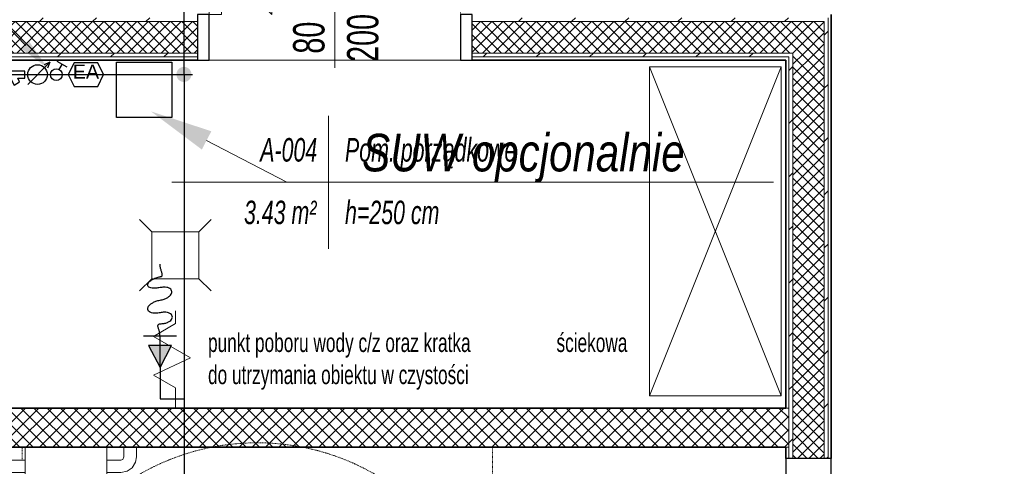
# Model space of a CAD drawing. Header units: millimetres. Extents: x -37728 to 44100, y 631619 to 691915.
# Tile 99 of 256: x -6806 to -3666, y 659727 to 661151. Entities that reach past the tile are written whole.
import ezdxf
from ezdxf import colors
from ezdxf.entities.mleader import LeaderData, LeaderLine
from ezdxf.lldxf.tags import DXFTag
from ezdxf.math import Vec2, Vec3

# ---------------------------------------------------------------- set-up
doc = ezdxf.new("R2010")
doc.units = ezdxf.units.MM
for name, pattern in [('bardzo krótka kreska', [0.4, 0.2, -0.2]), ('IMPORT-Short Dash', [0.4, 0.2, -0.2]), ('Kreska', [0.635, 0.3175, -0.3175])]:
    doc.linetypes.add(name, pattern=pattern)
for name, color, linetype in [('_Satis_opisy', 7, 'Continuous'), ('_XREF', 7, 'Continuous'), ('IS_Armatura_Wodociag', 7, 'SOLID'), ('IS_Odbiorniki', 7, 'SOLID'), ('IS_Opisy_działek_Wodociag', 7, 'SOLID')]:
    doc.layers.add(name, color=color, linetype=linetype)
for name, color, linetype, lineweight in [('A-AREA-IDEN', 252, 'Continuous', 5), ('A-DETL', 252, 'Continuous', 5), ('A-DETL-GENF', 252, 'Continuous', 5), ('A-DOOR', 252, 'Continuous', 5), ('A-DOOR-FRAM', 252, 'Continuous', 25), ('A-DOOR-HDLN', 252, 'Kreska', 5), ('A-DOOR-IDEN', 252, 'Continuous', 5), ('A-WALL', 252, 'Continuous', 35), ('A-WALL-PATT', 252, 'Continuous', 35), ('G-ANNO-TEXT', 252, 'Continuous', 5), ('I-FURN', 252, 'Continuous', 5), ('ins-opisy', 7, 'Continuous', 25), ('P-SANR-FIXT', 252, 'Continuous', 5), ('P-SANR-FIXT-HDLN', 252, 'Kreska', 5)]:
    doc.layers.add(name, color=color, linetype=linetype, lineweight=lineweight)
doc.layers.add('IS_Zimna_woda', color=5, linetype='SOLID', true_color=0x0000ff)
doc.styles.add('Arial Narrow_1', font='ARIALN.TTF', dxfattribs={"width": 0.8, "height": 10})
doc.styles.add('Arial Narrow_2', font='ARIALN.TTF', dxfattribs={"width": 0.8, "height": 0.2})
doc.styles.add('Arial_I_1', font='ariali.ttf', dxfattribs={"width": 0.65, "height": 7.5})
doc.styles.get("Standard").update_dxf_attribs({"font": 'arial.ttf'})
tags = doc.linetypes.add('SOLID', pattern=[10, 10, 0]).pattern_tags.tags
tags[6:7] = [DXFTag(74, 4), DXFTag(75, 0), DXFTag(340, '0'), DXFTag(46, 0.0), DXFTag(50, 0.0), DXFTag(44, 0.0), DXFTag(45, 0.0)]
tags[4:5] = [DXFTag(74, 4), DXFTag(75, 0), DXFTag(340, '0'), DXFTag(46, 0.0), DXFTag(50, 0.0), DXFTag(44, 0.0), DXFTag(45, 0.0)]
pattern_1 = [(45, (-64249.161, -65444.387), (-8.4852814, 8.4852814), [])]
pattern_2 = [(45, (-64249.1606, -65444.3874), (-1.76776695, 1.76776695), []), (135, (-64249.1606, -65444.3874), (-1.76776695, -1.76776695), [])]

# ---------------------------------------------------------------- blocks, each defined once
blk = doc.blocks.new('OHy Oznacznie niepełnosprawnych ___FK_04_0 - OHy Oznacznie niepełnosprawnych ___FK_04_0-8768052-__-00_00 Przyziemie PB')
at = {"layer": 'P-SANR-FIXT', "color": 252, "linetype": 'bardzo krótka kreska'}
blk.add_circle((0, 0), 75, dxfattribs=at)
at = {"layer": 'P-SANR-FIXT-HDLN', "color": 252}
for p, q in [((11.08, 2.63), (27.53, 34.99)), ((27.53, 34.99), (39.82, 29.51)), ((39.82, 29.51), (37.68, 24.7)), ((29.96, 28.14), (14.31, -2.63)), ((15.58, 21.93), (18.7, 28.07)), ((37.68, 24.7), (29.96, 28.14)), ((-19.05, -39.47), (-15.39, 2.63)), ((-15.39, 2.63), (11.08, 2.63)), ((-10.56, -2.63), (-11.02, -7.89)), ((14.31, -2.63), (-10.56, -2.63)), ((-21.39, -11.66), (-20.88, -5.85)), ((-11.02, -7.89), (7.26, -7.89)), ((7.26, -7.89), (7.26, -13.16)), ((-11.48, -13.16), (-12.85, -28.95)), ((7.26, -13.16), (-11.48, -13.16))]:
    blk.add_line(p, q, dxfattribs=at)
for centre, radius, start, end in [((-7.56, 14.48), 29.57, 27.3641, 242.1174), ((-7.56, 14.48), 24.3, 17.841, 236.7605), ((-12.12, -36.47), 7.56, 203.4068, 95.6026)]:
    blk.add_arc(centre, radius, start, end, dxfattribs=at)
blk = doc.blocks.new('Drz Drzwi pełne x1 ___FK_04_1 - Dd - W - łazienkowe - 101 x 207_5 _90 x 200_-8767902-__-00_00 Przyziemie PB')
at = {"layer": 'A-DETL-GENF', "color": 252}
for p, q in [((-41.1, 40.25), (-37.1, 40.25)), ((-37.1, 40.25), (-37.1, 14.25)), ((-41.1, 14.25), (-37.1, 14.25)), ((-25.1, 7.25), (-30.05, 12.2))]:
    blk.add_line(p, q, dxfattribs=at)
blk.add_arc((-45.1, 7.25), 20, 360, 90, dxfattribs=at)
at = {"layer": 'A-DOOR', "color": 252}
for p, q in [((-45.1, 97.45), (-41.1, 97.45)), ((-45.1, 97.45), (-45.1, 7.25)), ((-41.1, 97.45), (-41.1, 7.25)), ((-45.9, 92.45), (-49, 92.45)), ((-45.9, 93.7), (-45.1, 93.7)), ((-45.9, 89.2), (-45.9, 93.7)), ((-40.3, 93.7), (-41.1, 93.7)), ((-40.3, 89.2), (-40.3, 93.7)), ((-40.3, 92.45), (-37.2, 92.45)), ((-52, 81.31), (-52, 89.45)), ((-50, 81.31), (-50, 89.45)), ((-45.9, 90.45), (-49, 90.45)), ((-45.1, 89.2), (-45.9, 89.2)), ((-41.1, 89.2), (-40.3, 89.2)), ((-40.3, 90.45), (-37.2, 90.45)), ((-36.2, 81.31), (-36.2, 89.45)), ((-34.2, 81.31), (-34.2, 89.45)), ((-46.9, 80.31), (-49, 80.31)), ((-46.9, 78.31), (-46.9, 80.31)), ((-39.3, 78.31), (-39.3, 80.31)), ((-39.3, 80.31), (-37.2, 80.31)), ((-46.9, 78.31), (-49, 78.31)), ((-39.3, 78.31), (-37.2, 78.31)), ((-41.1, 7.25), (-45.1, 7.25)), ((-20.27, 7.25), (21.73, 7.25)), ((-20.27, 5.25), (21.73, 5.25)), ((-0.54, 0.27), (-1.4, -5.16)), ((3.96, -3.92), (-1.4, -5.16))]:
    blk.add_line(p, q, dxfattribs=at)
for centre, radius, start, end in [((-49, 89.45), 3, 90, 180), ((-37.2, 89.45), 3, 360, 90), ((-49, 89.45), 1, 90, 180), ((-37.2, 89.45), 1, 0, 90), ((-49, 81.31), 3, 180, 270), ((-49, 81.31), 1, 180, 270), ((-37.2, 81.31), 3, 270, 0), ((-37.2, 81.31), 1, 270, 0), ((8.57, 10.99), 9.79, 137.0478, 202.456), ((-8.57, 1.51), 9.79, 317.0478, 22.456)]:
    blk.add_arc(centre, radius, start, end, dxfattribs=at)
at = {"layer": 'A-DOOR-FRAM', "color": 252}
for p, q in [((-45.1, 7.25), (-50.6, 7.25)), ((-50.6, 7.25), (-50.6, -7.25)), ((-45.1, -7.25), (-45.1, 7.25)), ((50.6, 7.25), (45.1, 7.25)), ((45.1, 7.25), (45.1, -7.25)), ((50.6, -7.25), (50.6, 7.25)), ((-50.6, -7.25), (-45.1, -7.25)), ((45.1, -7.25), (50.6, -7.25))]:
    blk.add_line(p, q, dxfattribs=at)
at = {"layer": 'A-DOOR-HDLN', "color": 252}
blk.add_arc((-45.1, 7.25), 90.2, 360, 90, dxfattribs=at)
blk = doc.blocks.new('OHy Zestaw Ustęp przystosowany ___FK_04_0 - Ustęp-8768058-__-00_00 Przyziemie PB')
at = {"layer": 'P-SANR-FIXT', "color": 252}
for p, q in [((-32.5, -13.16), (-32.5, -7.5)), ((-17.5, -7.5), (-17.5, -13.16)), ((-5.49, -7.5), (-5.49, -41)), ((30.49, -41), (30.49, -7.5)), ((-26.8, -13.16), (-32.5, -13.16)), ((-27, -13.16), (-27, -87.05)), ((-17.5, -13.16), (-23.2, -13.16)), ((-23, -87.05), (-23, -13.16)), ((-1.92, -15.45), (27.03, -15.45)), ((56, -20.5), (53, -20.5)), ((56.08, -19.5), (56, -19.5)), ((56, -19.5), (56, -25.5)), ((53, -24.5), (56, -24.5)), ((48, -25.5), (48, -59.02)), ((52, -59.02), (52, -25.5)), ((56, -25.5), (56.08, -25.5)), ((48, -85.02), (48, -89.5)), ((52, -89.5), (52, -85.02)), ((56, -90.5), (53, -90.5)), ((56.08, -89.5), (56, -89.5)), ((56, -89.5), (56, -95.5)), ((53, -94.5), (56, -94.5)), ((56, -95.5), (56.08, -95.5))]:
    blk.add_line(p, q, dxfattribs=at)
at = {"layer": 'P-SANR-FIXT', "color": 252, "flags": 128}
for points in [[(53, -20.5), (51.02, -20.91), (49.37, -22.06), (48.3, -23.78), (48, -25.5)], [(52, -25.5), (52.39, -24.71), (53, -24.5)], [(-27, -87.05), (-27, -89.13), (-27, -90.9), (-27, -92.1), (-27, -92.55), (-27, -92.55)], [(-23, -92.55), (-23, -92.14), (-23, -90.98), (-23, -89.23), (-23, -87.16), (-23, -87.05)], [(-27, -92.55), (-27, -92.14), (-27, -90.98), (-27, -90.94)], [(-23, -90.94), (-23, -92.12), (-23, -92.55), (-23, -92.55)], [(48, -89.5), (48.41, -91.48), (49.56, -93.13), (51.28, -94.2), (53, -94.5)], [(53, -90.5), (52.21, -90.11), (52, -89.5)], [(-23, -92.55), (-23.4, -93.75), (-24.44, -94.47), (-25.7, -94.42), (-26.68, -93.63), (-27, -92.55)]]:
    blk.add_lwpolyline(points, dxfattribs=at)
at = {"layer": 'P-SANR-FIXT', "color": 252}
for centre, radius in [((5.01, -17.3), 0.749), ((20.47, -17.32), 0.805)]:
    blk.add_circle(centre, radius, dxfattribs=at)
for centre, radius, start, end in [((-1.92, -19.03), 3.58, 90, 175.1527), ((27.03, -19.03), 3.58, 14.6907, 90), ((12.5, -34.76), 11.97, 15.9136, 167.4344), ((24.02, -38.09), 23.95, 165.6633, 195.9136), ((0.9, -38.06), 24.02, 344.0864, 15.9136), ((12.29, -40.06), 17.81, 183.0255, 270.6753), ((12.29, -40.06), 17.81, 183.0255, 270.6753), ((12.71, -40.06), 17.81, 269.3247, 356.9745), ((12.71, -40.06), 17.81, 269.3247, 356.9745), ((12.5, -41.37), 11.97, 195.9136, 344.0864)]:
    blk.add_arc(centre, radius, start, end, dxfattribs=at)
blk = doc.blocks.new('Sanitary_Bathroom-Accessories_Roca_8174060xx-Public-Wall-mounted-industrial - 02 - Matt-8263076-__-00_00 Przyziemie PB')
at = {"layer": 'A-DETL-GENF', "color": 252}
for p, q in [((-13, -1.22), (-13, -12.26)), ((13, -12.26), (13, -1.22)), ((-13, -12.26), (-12.9, -12.36)), ((-12.9, -12.36), (12.9, -12.36)), ((12.9, -12.36), (13, -12.26))]:
    blk.add_line(p, q, dxfattribs=at)
blk = doc.blocks.new('OHy Kratka ze złączką ___FK_4_0 - 15 x 15-9242987-__-00_00 Przyziemie PB')
at = {"layer": 'P-SANR-FIXT', "color": 252}
for p, q in [((5, 62.5), (1.11, 66.39)), ((5, 62.5), (1.11, 66.39)), ((20, 62.5), (23.89, 66.39)), ((20, 62.5), (23.89, 66.39)), ((20, 62.5), (5, 62.5)), ((5, 62.5), (5, 47.5)), ((20, 47.5), (20, 62.5)), ((5, 47.5), (1.11, 43.61)), ((5, 47.5), (1.11, 43.61)), ((5, 47.5), (20, 47.5)), ((20, 47.5), (23.89, 43.61)), ((20, 47.5), (23.89, 43.61)), ((12.5, 33.25), (12.5, 37.25)), ((5.57, 29.05), (12.5, 33.25)), ((17.35, 22.24), (5.57, 29.05)), ((5.57, 16.75), (17.35, 22.24)), ((12.5, 12.75), (5.57, 16.75)), ((12.5, 6.25), (12.5, 12.75))]:
    blk.add_line(p, q, dxfattribs=at)
blk = doc.blocks.new('Drz Drzwi pełne x1 ___FK_04_1 - Dd - W - DRE zwykłe - 88 x 207_3 _80 x 200_-9031214-__-00_00 Przyziemie PB')
at = {"layer": 'A-DETL-GENF', "color": 252}
for p, q in [((-36.1, 40.25), (-32.1, 40.25)), ((-32.1, 40.25), (-32.1, 14.25)), ((-36.1, 14.25), (-32.1, 14.25)), ((-20.1, 7.25), (-25.05, 12.2))]:
    blk.add_line(p, q, dxfattribs=at)
blk.add_arc((-40.1, 7.25), 20, 360, 90, dxfattribs=at)
at = {"layer": 'A-DOOR', "color": 252}
for p, q in [((-40.1, 87.45), (-36.1, 87.45)), ((-40.1, 87.45), (-40.1, 7.25)), ((-36.1, 87.45), (-36.1, 7.25)), ((-40.9, 82.45), (-44, 82.45)), ((-40.9, 83.7), (-40.1, 83.7)), ((-40.9, 79.2), (-40.9, 83.7)), ((-35.3, 83.7), (-36.1, 83.7)), ((-35.3, 79.2), (-35.3, 83.7)), ((-35.3, 82.45), (-32.2, 82.45)), ((-47, 71.31), (-47, 79.45)), ((-45, 71.31), (-45, 79.45)), ((-40.9, 80.45), (-44, 80.45)), ((-40.1, 79.2), (-40.9, 79.2)), ((-36.1, 79.2), (-35.3, 79.2)), ((-35.3, 80.45), (-32.2, 80.45)), ((-31.2, 71.31), (-31.2, 79.45)), ((-29.2, 71.31), (-29.2, 79.45)), ((-41.9, 70.31), (-44, 70.31)), ((-41.9, 68.31), (-41.9, 70.31)), ((-34.3, 68.31), (-34.3, 70.31)), ((-34.3, 70.31), (-32.2, 70.31)), ((-41.9, 68.31), (-44, 68.31)), ((-34.3, 68.31), (-32.2, 68.31)), ((-36.1, 7.25), (-40.1, 7.25))]:
    blk.add_line(p, q, dxfattribs=at)
for centre, radius, start, end in [((-44, 79.45), 3, 90, 180), ((-32.2, 79.45), 3, 0, 90), ((-44, 79.45), 1, 90, 180), ((-32.2, 79.45), 1, 0, 90), ((-44, 71.31), 3, 180, 270), ((-44, 71.31), 1, 180, 270), ((-32.2, 71.31), 3, 270, 0), ((-32.2, 71.31), 1, 270, 0)]:
    blk.add_arc(centre, radius, start, end, dxfattribs=at)
at = {"layer": 'A-DOOR-FRAM', "color": 252}
for p, q in [((-40.1, 7.25), (-43.8, 7.25)), ((-43.8, 7.25), (-43.8, -7.25)), ((-40.1, -7.25), (-40.1, 7.25)), ((43.8, 7.25), (40.1, 7.25)), ((40.1, 7.25), (40.1, -7.25)), ((43.8, -7.25), (43.8, 7.25)), ((-43.8, -7.25), (-40.1, -7.25)), ((40.1, -7.25), (43.8, -7.25))]:
    blk.add_line(p, q, dxfattribs=at)
at = {"layer": 'A-DOOR-HDLN', "color": 252}
blk.add_arc((-40.1, 7.25), 80.2, 360, 90, dxfattribs=at)
blk = doc.blocks.new('MEBLE regal magazyn - MEBLE regal magazyn-9226357-__-00_00 Przyziemie PB')
at = {"layer": 'I-FURN', "color": 252}
for p, q in [((40, 0), (-65, 42)), ((-65, 0), (40, 42)), ((40, 42), (-65, 42)), ((-65, 42), (-65, 0)), ((40, 0), (40, 42)), ((-65, 0), (40, 0))]:
    blk.add_line(p, q, dxfattribs=at)
blk = doc.blocks.new('METKA_POMIESZCZENIA PB NL Lubin - Rozbudowana - z ramką-8603349-__-00_00 Przyziemie PB')
at = {"layer": 'A-AREA-IDEN', "color": 252}
for p, q in [((0, 0.425), (0, 0)), ((-1, 0), (1.3, 0)), ((0, 0), (0, -0.425))]:
    blk.add_line(p, q, dxfattribs=at)
blk = doc.blocks.new('ODr Oznaczenie drzwi ___FK_4_0 - pb-5810492-__-00_00 Przyziemie PB')
at = {"layer": 'A-DOOR-IDEN', "color": 252}
blk.add_line((0, -0.1939), (0, 0.1834), dxfattribs=at)
blk = doc.blocks.new('A$C4e31ac75')
at = {"layer": 'A-WALL-PATT', "lineweight": 5}
h = blk.add_hatch(dxfattribs=at)
h.set_pattern_fill('FP_10', color=256, style=0, pattern_type=2)
h.set_pattern_definition(pattern_1)
h.paths.add_polyline_path([(-1076.15, 586.4), (-946.2, 586.4), (-946.2, 587.65), (-1076.15, 587.65)])
h.paths.add_polyline_path([(-746.35, 586.4), (-745.1, 586.4), (-745.1, 587.65), (-858.6, 587.65), (-858.6, 586.4), (-748.14, 586.4)])
h = blk.add_hatch(dxfattribs=at)
h.set_pattern_fill('FP_9', color=256, style=0, pattern_type=2)
h.set_pattern_definition(pattern_2)
h.paths.add_polyline_path([(-1076.15, 576.4), (-946.2, 576.4), (-946.2, 586.4), (-1076.15, 586.4), (-1076.15, 583.11)])
h.paths.add_polyline_path([(-746.35, 576.4), (-746.35, 586.4), (-858.6, 586.4), (-858.6, 576.4), (-748.14, 576.4)])
h = blk.add_hatch(dxfattribs=at)
h.set_pattern_fill('FP_10', color=256, style=0, pattern_type=2)
h.set_pattern_definition(pattern_1)
h.paths.add_polyline_path([(-745.1, 279.07), (-745.1, 345.87), (-746.35, 345.87), (-746.35, 279.07)])
h.paths.add_polyline_path([(-746.35, 447.07), (-745.1, 447.07), (-745.1, 586.4), (-746.35, 586.4), (-746.35, 574.15)])
h = blk.add_hatch(dxfattribs=at)
h.set_pattern_fill('FP_10', color=256, style=0, pattern_type=2)
h.set_pattern_definition(pattern_1)
h.paths.add_polyline_path([(-1007.26, 575.15), (-946.2, 575.15), (-946.2, 576.4), (-1076.15, 576.4), (-1076.14, 575.15), (-1007.41, 575.15)])
h.paths.add_polyline_path([(-802.1, 575.15), (-756.35, 575.15), (-756.35, 576.4), (-858.6, 576.4), (-858.6, 575.15), (-843.13, 575.15)])
h = blk.add_hatch(dxfattribs=at)
h.set_pattern_fill('FP_10', color=256, style=0, pattern_type=2)
h.set_pattern_definition(pattern_1)
h.paths.add_polyline_path([(-756.35, 279.07), (-756.35, 345.87), (-757.6, 345.87), (-757.6, 279.07)])
h.paths.add_polyline_path([(-757.31, 447.07), (-756.35, 447.07), (-756.35, 575.15), (-757.6, 575.15), (-757.6, 447.07)])
h = blk.add_hatch(dxfattribs=at)
h.set_pattern_fill('FP_9', color=256, style=0, pattern_type=2)
h.set_pattern_definition(pattern_2)
h.paths.add_polyline_path([(-756.35, 279.07), (-746.35, 279.07), (-746.35, 345.87), (-756.35, 345.87), (-756.35, 289.41)])
h.paths.add_polyline_path([(-756.35, 447.07), (-746.35, 447.07), (-746.35, 576.4), (-756.35, 576.4), (-756.35, 450.65)])
h = blk.add_hatch(dxfattribs=at)
h.set_pattern_fill('FP_11', color=256, style=0, pattern_type=2)
h.set_pattern_definition([(45, (-64249.1606, -65444.3874), (-2.12132034, 2.12132034), []), (135, (-64249.1606, -65444.3874), (-2.12132034, -2.12132034), [])])
h.paths.add_polyline_path([(-973.74, 450.65), (-757.6, 450.65), (-757.6, 463.15), (-1055.15, 463.15), (-1055.15, 450.65), (-985.61, 450.65)])
h.paths.add_polyline_path([(-1068.65, 450.65), (-1067.65, 450.65), (-1067.65, 463.15), (-1069.9, 463.15), (-1069.9, 450.65), (-1068.76, 450.65)])
at = {"layer": 'A-DETL', "linetype": 'IMPORT-Short Dash'}
for p, q in [((-1002.15, 446.57), (-1002.15, 450.65)), ((-852.15, 450.65), (-852.15, 340.96))]:
    blk.add_line(p, q, dxfattribs=at)
at = {"layer": 'A-WALL', "lineweight": 5}
for p, q in [((-745.1, 447.07), (-745.1, 587.65)), ((-946.2, 586.4), (-1076.15, 586.4)), ((-746.35, 586.4), (-858.6, 586.4)), ((-746.35, 586.4), (-746.35, 447.07)), ((-946.2, 576.4), (-1076.15, 576.4)), ((-946.2, 575.15), (-1076.15, 575.15)), ((-756.35, 576.4), (-858.6, 576.4)), ((-757.6, 575.15), (-858.6, 575.15)), ((-757.6, 447.07), (-757.6, 575.15)), ((-756.35, 447.07), (-756.35, 576.4)), ((-862.3, 574.15), (-942.5, 574.15)), ((-757.6, 463.15), (-758.6, 463.15)), ((-757.6, 450.65), (-758.6, 450.65))]:
    blk.add_line(p, q, dxfattribs=at)
at = {"layer": 'A-WALL'}
for p, q in [((-744.1, 447.07), (-744.1, 588.65)), ((-1067.65, 574.15), (-946.2, 574.15)), ((-858.6, 574.15), (-758.6, 574.15)), ((-758.6, 574.15), (-758.6, 463.15)), ((-758.6, 463.15), (-1067.65, 463.15)), ((-1052.65, 450.65), (-758.6, 450.65)), ((-758.6, 450.65), (-758.6, 447.07))]:
    blk.add_line(p, q, dxfattribs=at)
at = {"layer": 'A-AREA-IDEN', "xscale": 49.99999999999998, "yscale": 49.99999999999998, "zscale": 49.99999999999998}
blk.add_blockref('METKA_POMIESZCZENIA PB NL Lubin - Rozbudowana - z ramką-8603349-__-00_00 Przyziemie PB', (-904.38, 535.16), dxfattribs=at)
at = {"layer": 'A-DOOR'}
blk.add_blockref('Drz Drzwi pełne x1 ___FK_04_1 - Dd - W - DRE zwykłe - 88 x 207_3 _80 x 200_-9031214-__-00_00 Przyziemie PB', (-902.4, 581.4), dxfattribs=at)
at = {"layer": 'A-DOOR', "rotation": 270}
blk.add_blockref('Drz Drzwi pełne x1 ___FK_04_1 - Dd - W - łazienkowe - 101 x 207_5 _90 x 200_-8767902-__-00_00 Przyziemie PB', (-751.35, 396.47), dxfattribs=at)
at = {"layer": 'A-DOOR-IDEN', "xscale": 49.99999999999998, "yscale": 49.99999999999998, "zscale": 49.99999999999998}
blk.add_blockref('ODr Oznaczenie drzwi ___FK_4_0 - pb-5810492-__-00_00 Przyziemie PB', (-902.4, 581.4), dxfattribs=at)
at = {"layer": 'I-FURN', "rotation": 89.9999999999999}
blk.add_blockref('MEBLE regal magazyn - MEBLE regal magazyn-9226357-__-00_00 Przyziemie PB', (-760.1, 532.03), dxfattribs=at)
at = {"layer": 'I-FURN'}
blk.add_blockref('Sanitary_Bathroom-Accessories_Roca_8174060xx-Public-Wall-mounted-industrial - 02 - Matt-8263076-__-00_00 Przyziemie PB', (-988.13, 451.87), dxfattribs=at)
at = {"layer": 'P-SANR-FIXT'}
blk.add_blockref('OHy Kratka ze złączką ___FK_4_0 - 15 x 15-9242987-__-00_00 Przyziemie PB', (-965.76, 456.9), dxfattribs=at)
for name, p, rotation in [('OHy Zestaw Ustęp przystosowany ___FK_04_0 - Ustęp-8768058-__-00_00 Przyziemie PB', (-1060.15, 394.57), 90), ('OHy Oznacznie niepełnosprawnych ___FK_04_0 - OHy Oznacznie niepełnosprawnych ___FK_04_0-8768052-__-00_00 Przyziemie PB', (-927.15, 377.07), 180)]:
    blk.add_blockref(name, p, dxfattribs=dict(at, rotation=rotation))
at = {"layer": 'A-AREA-IDEN', "char_height": 7.5, "attachment_point": 1, "style": 'Arial_I_1'}
for s, insert, width in [('ądkowe', (-867.99, 549.27), 28.6603), ('A-004', (-926.2, 549.27), 22.4072), ('Pom. porz', (-899.16, 549.27), 37.7795), ('3.43 m²', (-931.37, 529.31), 28.6603), ('h=250 cm', (-899.16, 529.31), 37.2584)]:
    blk.add_mtext(s, dxfattribs=dict(at, insert=insert, width=width))
at = {"layer": 'A-DOOR-IDEN', "char_height": 10, "attachment_point": 1, "rotation": 90, "style": 'Arial Narrow_1'}
for s, insert, width in [('200', (-898.51, 573.56), 19.2405), ('80', (-915.71, 576.2), 12.827)]:
    blk.add_mtext(s, dxfattribs=dict(at, insert=insert, width=width))
at = {"layer": 'G-ANNO-TEXT', "char_height": 6, "attachment_point": 1, "style": 'Arial Narrow_2'}
for s, insert, width in [('punkt poboru wody c/z oraz kratka ', (-942.85, 487.04), 134.6835), ('ściekowa', (-831.72, 487.04), 36.0759), ('do utrzymania obiektu w czystości', (-942.85, 476.79), 131.8776)]:
    blk.add_mtext(s, dxfattribs=dict(at, insert=insert, width=width))

msp = doc.modelspace()

# ---------------------------------------------------------------- block references
at = {"layer": '_XREF', "xscale": 10, "yscale": 10, "zscale": 10}
msp.add_blockref('A$C4e31ac75', (3222.8, 655281.1), dxfattribs=at)

# ---------------------------------------------------------------- next in the draw order: hatches: boundary and pattern name
at = {"layer": 'IS_Odbiorniki'}
msp.add_hatch(color=0, dxfattribs=at).paths.add_polyline_path([(-6358.8, 660041.7), (-6322.1, 660111.7), (-6395.4, 660111.7)])
at = {"layer": 'IS_Opisy_działek_Wodociag'}
h = msp.add_hatch(color=5, dxfattribs=at)
edge = h.paths.add_edge_path()
edge.add_arc((-6282.4, 660976.8), 24, 180, 540)

# ---------------------------------------------------------------- next in the draw order: linework, layer by layer
at = {"layer": 'IS_Armatura_Wodociag', "color": 5, "ltscale": 0.01}
for p, q in [((-6790.2, 660976.1), (-6780.5, 660976.2)), ((-6718, 660976.3), (-6708, 660976.3))]:
    msp.add_line(p, q, dxfattribs=at)
at = {"layer": 'IS_Armatura_Wodociag', "color": 0, "ltscale": 0.01}
for points in [[(-6780.2, 660945.1), (-6709.9, 661015.4), (-6728.6, 661007.9)], [(-6709.7, 661015.8), (-6717.2, 660997)], [(-6654.5, 660999.7), (-6687, 661018.4)], [(-6679.9, 660992.4), (-6670.5, 661008.6)], [(-6651.2, 660976.1), (-6632.5, 660938.6), (-6557.5, 660938.6), (-6538.7, 660976.1), (-6557.5, 661013.6), (-6632.5, 661013.6), (-6651.2, 660976.1)], [(-6857.7, 660987.4), (-6857.7, 660964.9), (-6835.2, 660964.9), (-6823.9, 660942.4), (-6807.1, 660953.6), (-6812.7, 660964.9), (-6790.2, 660964.9), (-6790.2, 660987.4), (-6857.7, 660987.4)]]:
    msp.add_lwpolyline(points, dxfattribs=at)
msp.add_lwpolyline([(-6497.8, 661016.3), (-6320.6, 661016.3), (-6320.6, 660839.1), (-6497.8, 660839.1)], close=True, dxfattribs=at)
at = {"layer": 'IS_Armatura_Wodociag', "color": 5, "ltscale": 0.01, "true_color": 0x0000ff}
msp.add_lwpolyline([(-6670.5, 660976.1), (-6651.2, 660976.1)], dxfattribs=at)
at = {"layer": 'IS_Armatura_Wodociag', "color": 0, "ltscale": 0.01}
for centre, major_axis in [((-6749.3, 660976.3), (31.2, 0)), ((-6689.3, 660976.1), (18.8, 0))]:
    msp.add_ellipse(centre, major_axis=major_axis, ratio=1, dxfattribs=at)
at = {"layer": 'IS_Odbiorniki', "color": 0}
for points in [[(-6306.4, 660141.7), (-6411.1, 660141.7)], [(-6358.8, 660041.7), (-6358.8, 660141.7)], [(-6358.8, 660041.7), (-6322.1, 660111.7), (-6395.4, 660111.7), (-6358.8, 660041.7)]]:
    msp.add_lwpolyline(points, dxfattribs=at)
for points, knots in [([(-6358.8, 660331.7), (-6357.6, 660331.7), (-6355.5, 660331.8), (-6352.8, 660333.3), (-6351.7, 660335.9), (-6351.7, 660338.9), (-6352.4, 660342.4), (-6353.5, 660346.5), (-6354.8, 660350.9), (-6356.3, 660355.8), (-6357.5, 660360.9), (-6358.5, 660366.2), (-6358.8, 660369.9), (-6358.8, 660371.7)], [0, 0, 0, 0, 0.35744, 0.616929, 0.860691, 1.152545, 1.511665, 1.933967, 2.4073, 2.917234, 3.449633, 3.992438, 4.537542, 4.537542, 4.537542, 4.537542]), ([(-6358.8, 660296.7), (-6363.4, 660295.9), (-6371.7, 660294.8), (-6382.7, 660294.9), (-6390.7, 660296.5), (-6396.2, 660299.6), (-6398.6, 660304.4), (-6397.5, 660309.7), (-6394, 660314.8), (-6388.2, 660319.9), (-6380.3, 660324.6), (-6370.3, 660328.8), (-6362.8, 660330.8), (-6358.8, 660331.7)], [0, 0, 0, 0, 1.41478, 2.496537, 3.290574, 3.861449, 4.316419, 4.79762, 5.401367, 6.161625, 7.08428, 8.16636, 9.403478, 9.403478, 9.403478, 9.403478]), ([(-6358.8, 660256.7), (-6354.4, 660257.5), (-6346.5, 660259.5), (-6336.2, 660264), (-6328.6, 660269.3), (-6323.6, 660275.1), (-6321.2, 660281.1), (-6321.5, 660287), (-6324.6, 660292.1), (-6330.1, 660295.9), (-6337.9, 660298.1), (-6347.7, 660298.5), (-6354.9, 660297.5), (-6358.8, 660296.7)], [0, 0, 0, 0, 1.331332, 2.437011, 3.344815, 4.085804, 4.700117, 5.245221, 5.797062, 6.43255, 7.211965, 8.179413, 9.370151, 9.370151, 9.370151, 9.370151]), ([(-6358.8, 660216.7), (-6363, 660215.9), (-6370.8, 660214.8), (-6381.4, 660215.2), (-6389.5, 660217.4), (-6395.2, 660221.2), (-6398.2, 660226.4), (-6398.1, 660232.4), (-6395.1, 660238.3), (-6389.7, 660244), (-6381.7, 660249.3), (-6371.2, 660253.8), (-6363.2, 660255.8), (-6358.8, 660256.7)], [0, 0, 0, 0, 1.307891, 2.34842, 3.161704, 3.801024, 4.343572, 4.887524, 5.51893, 6.290876, 7.233499, 8.36724, 9.709988, 9.709988, 9.709988, 9.709988]), ([(-6358.8, 660181.7), (-6354.4, 660181.7), (-6346.5, 660182.2), (-6335.9, 660185), (-6327.8, 660189.1), (-6322.3, 660194.1), (-6319.4, 660199.9), (-6319.3, 660205.8), (-6322.3, 660211.1), (-6327.9, 660215.2), (-6336, 660217.8), (-6346.7, 660218.5), (-6354.5, 660217.5), (-6358.8, 660216.7)], [0, 0, 0, 0, 1.302863, 2.379446, 3.262336, 3.985437, 4.589916, 5.133492, 5.693602, 6.351584, 7.175066, 8.217398, 9.524045, 9.524045, 9.524045, 9.524045]), ([(-6358.8, 660141.7), (-6358.8, 660143.8), (-6359, 660147.9), (-6359.9, 660153.7), (-6361.2, 660158.8), (-6362.6, 660163.3), (-6364, 660167.2), (-6365.1, 660170.6), (-6365.8, 660173.6), (-6365.7, 660176.3), (-6364.6, 660178.6), (-6362.1, 660180.5), (-6360, 660181.3), (-6358.8, 660181.7)], [0, 0, 0, 0, 0.646351, 1.229179, 1.755016, 2.226111, 2.64146, 2.998724, 3.297905, 3.549243, 3.786938, 4.07013, 4.454584, 4.454584, 4.454584, 4.454584])]:
    msp.add_open_spline(points, degree=3, knots=knots, dxfattribs=at)
at = {"layer": 'IS_Zimna_woda'}
for p, q in [((-6952, 660976.1), (-6255.2, 660976.1)), ((-6281.3, 660976.1), (-6281.3, 655531.7)), ((-6358.8, 660041.7), (-6358.8, 659941.9)), ((-6358.8, 659941.9), (-6281.3, 659941.9))]:
    msp.add_line(p, q, dxfattribs=at)
at = {"layer": 'IS_Zimna_woda', "ltscale": 10}
msp.add_lwpolyline([(-6281.3, 660976.1), (-6281.3, 662699.6), (-6087, 662699.6), (-6087, 662952.6)], dxfattribs=at)

# ---------------------------------------------------------------- next in the draw order: texts
at = {"layer": 'IS_Armatura_Wodociag', "color": 0, "ltscale": 0.01, "insert": (-6595, 661008.2), "char_height": 45, "attachment_point": 2}
msp.add_mtext('\\fArial|b0|i0;EA', dxfattribs=at)

# ---------------------------------------------------------------- next in the draw order: leaders
at = {"layer": '_Satis_opisy', "lineweight": 0, "ltscale": 10}
ml = msp.add_multileader_mtext('Standard', dxfattribs=at)
ml.set_content('\\A1;{\\fArial|b0|i1|c238|p34;\\W0.8;Podgrzewacz elektryczny montaż naścienny (opcjonalnie podumywalkowy; np.\\PBiawar GT 5, Q=2 kW\\Plub równoważny}', color=256)
ml.set_leader_properties(lineweight=5)
ml.build(insert=Vec2(0, 0))
ml.multileader.update_dxf_attribs({"text_left_attachment_type": 6, "text_right_attachment_type": 6, "dogleg_length": 0, "arrow_head_size": 200})
ctx = ml.context
ctx.base_point, ctx.char_height, ctx.arrow_head_size, ctx.landing_gap_size, ctx.plane_origin = Vec3(-4551.5, 662199.2), 120, 200, 100, Vec3(1636.5, 668446.9)
ctx.left_attachment, ctx.right_attachment = 6, 6
notes = []
notes.append((ctx, [(1, (1, 1, 0), (-4691.5, 662199.2), (1, 0), 140, [(0, [(-5986.7, 662720.3)], 0, [])])]))
ctx.mtext.insert, ctx.mtext.rotation, ctx.mtext.width, ctx.mtext.defined_height, ctx.mtext.line_spacing_factor = Vec3(-4451.5, 662354.5), 6.283185, 1569.633, 361.7, 0.85
ml = msp.add_multileader_mtext('Standard', dxfattribs=at)
ml.set_content('\\A1;{\\fArial|b0|i1|c238|p34;\\W0.8;SUW opcjonalnie}', color=256)
ml.set_leader_properties(lineweight=5)
ml.build(insert=Vec2(0, 0))
ml.multileader.update_dxf_attribs({"text_left_attachment_type": 6, "text_right_attachment_type": 6, "dogleg_length": 0, "arrow_head_size": 200})
ctx = ml.context
ctx.base_point, ctx.char_height, ctx.arrow_head_size, ctx.landing_gap_size, ctx.plane_origin = Vec3(-5814.2, 660632.8), 120, 200, 100, Vec3(373.8, 666880.5)
ctx.left_attachment, ctx.right_attachment = 6, 6
notes.append((ctx, [(1, (1, 1, 0), (-5954.2, 660632.8), (1, 0), 140, [(0, [(-6387.6, 660858.8)], 0, [])])]))
ctx.mtext.insert, ctx.mtext.rotation, ctx.mtext.width, ctx.mtext.defined_height, ctx.mtext.line_spacing_factor = Vec3(-5714.2, 660787.5), 6.283185, 1569.633, 361.7, 0.85
at = {"layer": 'ins-opisy'}
ml = msp.add_multileader_mtext('Standard', dxfattribs=at)
ml.set_content('\\A1;\\pxi0.0017;{\\fArial|b0|i1|c238|p34;\\W0.8;Zestaw przyłączeniowy \\P\\pi0;z filtrem siatkowym\\Pzaworami odcinającymi\\Pwodomierzem (w przypadku braku \\Pstudni wodomierzowej na przyłączu)\\Pzaworem antyskażeniowym EA}', color=256)
ml.set_leader_properties()
ml.build(insert=Vec2(0, 0))
ml.multileader.update_dxf_attribs({"text_left_attachment_type": 6, "text_right_attachment_type": 6, "dogleg_length": 0, "arrow_head_size": 100})
ctx = ml.context
ctx.base_point, ctx.char_height, ctx.arrow_head_size, ctx.landing_gap_size, ctx.plane_origin = Vec3(-10300.1, 662380), 120, 100, 50, Vec3(-11157, 664262.2)
ctx.left_attachment, ctx.right_attachment = 6, 6
notes.append((ctx, [(1, (1, 1, 0), (-8058.8, 662380), (-1, 0), 0, [(0, [(-6717.2, 660997)], 0, [])])]))
ctx.mtext.insert, ctx.mtext.rotation, ctx.mtext.width, ctx.mtext.line_spacing_factor = Vec3(-10250.1, 662535.3), 6.283185, 51080.157, 0.85
at = {"layer": 'IS_Opisy_działek_Wodociag', "color": 0, "ltscale": 10}
ml = msp.add_multileader_mtext('Standard', dxfattribs=at)
ml.set_content('\\A1;{\\fArial|b0|i1|c238|p34;\\W0.8;Zasilanie z zewnętrznej \\Pinstalacji wodociągowej\\Pwg PZS }')
ml.set_leader_properties()
ml.build(insert=Vec2(0, 0))
ml.multileader.update_dxf_attribs({"text_left_attachment_type": 6, "text_right_attachment_type": 6, "dogleg_length": 0, "arrow_head_size": 200})
ctx = ml.context
ctx.base_point, ctx.char_height, ctx.arrow_head_size, ctx.landing_gap_size, ctx.plane_origin = Vec3(-10257.7, 660340.3), 120, 200, 100, Vec3(-10603, 668076.4)
ctx.left_attachment, ctx.right_attachment = 6, 6
notes.append((ctx, [(1, (1, 1, 0), (-8521.1, 660340.3), (-1, 0), 140, [(0, [(-8446.9, 660973)], 0, [])])]))
ctx.mtext.insert, ctx.mtext.rotation, ctx.mtext.width, ctx.mtext.line_spacing_factor = Vec3(-10157.7, 660495.1), 6.283185, 4722.118, 0.85
for ctx, leaders in notes:
    for number, flags, end, landing, length, lines in leaders:
        leader = LeaderData()
        leader.index, (leader.has_last_leader_line, leader.has_dogleg_vector, leader.attachment_direction) = number, flags
        leader.last_leader_point, leader.dogleg_vector, leader.dogleg_length = Vec3(end), Vec3(landing), length
        for number, points, colour, breaks in lines:
            line = LeaderLine()
            line.index, line.vertices, line.color, line.breaks = number, Vec3.list(points), colors.encode_raw_color(colour), breaks
            leader.lines.append(line)
        ctx.leaders.append(leader)

doc.saveas('drawing.dxf')
